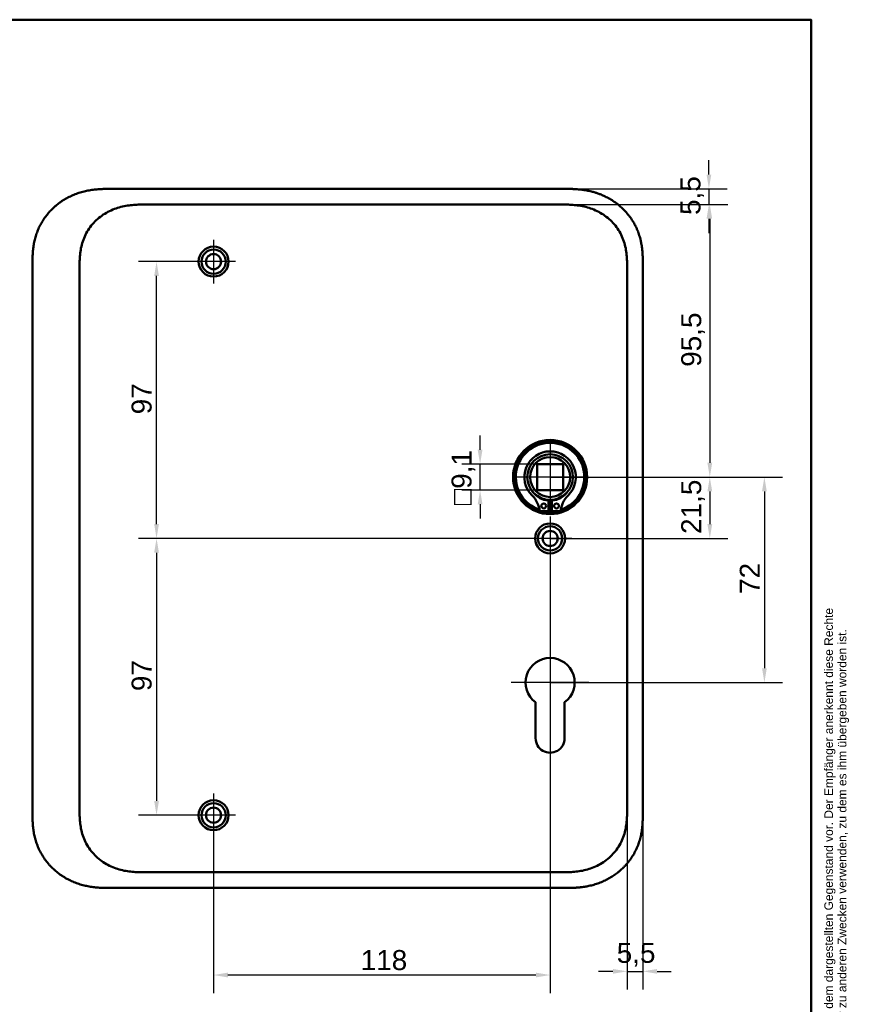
# Model space of a CAD drawing. Header units: millimetres. Extents: x 20 to 833, y 20 to 574.
# Tile 12 of 12: x 543 to 833, y 229 to 574. Entities that reach past the tile are written whole.
import ezdxf
from ezdxf.enums import TextEntityAlignment as Align

# ---------------------------------------------------------------- set-up
doc = ezdxf.new("R2010")
doc.units = ezdxf.units.MM
doc.header["$LTSCALE"] = 2
for name, color, linetype, lineweight in [('Bemaßungen(DIN)', 7, 'Continuous', 25), ('Mittelpunktmarkierung(DIN)', 7, 'Continuous', 25), ('Sichtbare Kanten(DIN)', 7, 'Continuous', 50), ('Skizziergeometrie(DIN)', 7, 'Continuous', 50), ('Symbole(DIN)', 7, 'Continuous', 25)]:
    doc.layers.add(name, color=color, linetype=linetype, lineweight=lineweight)
doc.styles.add('Aktuell-DIN', font='arial.ttf')
doc.styles.add('STANDARD-DIN~0', font='arial.ttf')
doc.styles.add('Textstil10', font='arial.ttf')
doc.styles.add('Textstil41', font='arial.ttf', dxfattribs={"width": 0.8})
doc.styles.add('Textstil83', font='arial.ttf', dxfattribs={"width": 0.8})
doc.dimstyles.new('CAD-LAN', dxfattribs={"dimscale": 2, "dimtxt": 3.5, "dimasz": 2.5, "dimexe": 3.175, "dimexo": 0, "dimgap": 0.8, "dimtad": 1, "dimrnd": 1e-08, "dimtxsty": 'STANDARD-DIN~0', "dimcen": 0.09, "dimdle": 10, "dimclrd": 250, "dimclre": 250, "dimclrt": 250, "dimadec": 0, "dimazin": 2, "dimtfac": 1, "dimtmove": 0, "dimatfit": 3, "dimfxl": 1, "dimtolj": 1, "dimtzin": 0, "dimlwd": 25, "dimlwe": 25, "dimarcsym": 0})

# ---------------------------------------------------------------- blocks, each defined once
blk = doc.blocks.new('Ränder Standardrahmen')
at = {"layer": 'Skizziergeometrie(DIN)', "flags": 128}
blk.add_lwpolyline([(10, 10), (10, 287), (410, 287), (410, 10), (10, 10)], dxfattribs=at)
blk = doc.blocks.new('Schriftfelder Heusser')
at = {"layer": 'Symbole(DIN)', "color": 7, "insert": (293.33, 191.7), "char_height": 1.5, "width": 182.3003, "attachment_point": 1, "rotation": 90, "line_spacing_factor": 0.944221, "style": 'Aktuell-DIN'}
blk.add_mtext('\\fArial|b0|i0;\\H1.5000;Die Schlossfabrik Heusser AG ist Eigentümerin dieses Dokumentes und behält sich alle Rechte an diesem und dem dargestellten Gegenstand vor. Der Empfänger anerkennt diese Rechte\\Pund wird das Dokument nicht ohne schriftliche Ermächtigung der Eigentümerin Dritten zugänglich machen oder zu anderen Zwecken verwenden, zu dem es ihm übergeben worden ist.\\P ', dxfattribs=at)
at = {"layer": 'Symbole(DIN)', "color": 179, "true_color": 0x262659, "style": 'Textstil10'}
blk.add_attdef('ERSTELLUNGSDATUM_001', (217.23, 218.29), '', height=2, dxfattribs=at)
at = {"layer": 'Symbole(DIN)', "color": 179, "true_color": 0x262659}
for tag, height, style, p in [('AUTOR', 2.49, 'Aktuell-DIN', (240.03, 219.26)), ('KONTROLLDATUM', 2, 'Textstil10', (217.42, 215.04)), ('KONTROLLIERT_VON', 2, 'Textstil10', (239.98, 215.05))]:
    blk.add_attdef(tag, text='', height=height, dxfattribs=dict(at, style=style)).set_placement(p, align=Align.MIDDLE_LEFT)
at = {"layer": 'Symbole(DIN)', "color": 7, "style": 'Textstil83', "width": 0.8}
blk.add_attdef('Anfänglicher_Ansichtsmaßstab_001', (281.57, 213.34), '', height=2.3, dxfattribs=at)
at = {"layer": 'Symbole(DIN)', "color": 179, "true_color": 0x262659, "style": 'Textstil10'}
blk.add_attdef('PROJEKT', text='', height=2, dxfattribs=at).set_placement((217.77, 209.72), align=Align.BOTTOM_LEFT)
at = {"layer": 'Symbole(DIN)', "color": 7, "style": 'Textstil41', "width": 0.8}
blk.add_attdef('STATUS', text='', height=5, dxfattribs=at).set_placement((284.53, 195.86), align=Align.MIDDLE_CENTER)
blk = doc.blocks.new('*D13')
at = {"layer": 'Bemaßungen(DIN)', "color": 250, "linetype": 'Continuous', "lineweight": 25, "true_color": 0x3f3f3f, "transparency": 16777216}
for p, q in [((610.49, 489.22), (584.14, 489.22)), ((590.49, 397.22), (590.49, 484.22)), ((728.49, 392.22), (584.14, 392.22))]:
    blk.add_line(p, q, dxfattribs=at)
at = {"layer": 'Bemaßungen(DIN)', "color": 250, "linetype": 'Continuous', "true_color": 0x3f3f3f, "transparency": 16777216}
for points in [[(589.66, 484.22), (591.33, 484.22), (590.49, 489.22)], [(589.66, 397.22), (591.33, 397.22), (590.49, 392.22)]]:
    blk.add_solid(points, dxfattribs=at)
at = {"layer": 'Defpoints', "color": 0, "linetype": 'Continuous', "transparency": 16777216}
for p in [(590.49, 489.22), (610.49, 489.22), (728.49, 392.22)]:
    blk.add_point(p, dxfattribs=at)
at = {"layer": 'Bemaßungen(DIN)', "color": 250, "linetype": 'Continuous', "lineweight": 25, "true_color": 0x3f3f3f, "transparency": 16777216, "insert": (581.75, 435.71), "char_height": 7, "attachment_point": 1, "rotation": 90, "style": 'STANDARD-DIN~0'}
blk.add_mtext('\\A1;97', dxfattribs=at)
blk = doc.blocks.new('*D14')
at = {"layer": 'Bemaßungen(DIN)', "color": 250, "linetype": 'Continuous', "lineweight": 25, "true_color": 0x3f3f3f, "transparency": 16777216}
for p, q in [((728.49, 392.22), (584.14, 392.22)), ((590.49, 387.22), (590.49, 300.22)), ((610.49, 295.22), (584.14, 295.22))]:
    blk.add_line(p, q, dxfattribs=at)
at = {"layer": 'Bemaßungen(DIN)', "color": 250, "linetype": 'Continuous', "true_color": 0x3f3f3f, "transparency": 16777216}
for points in [[(589.66, 387.22), (591.33, 387.22), (590.49, 392.22)], [(589.66, 300.22), (591.33, 300.22), (590.49, 295.22)]]:
    blk.add_solid(points, dxfattribs=at)
at = {"layer": 'Defpoints', "color": 0, "linetype": 'Continuous', "transparency": 16777216}
for p in [(728.49, 392.22), (590.49, 295.22), (610.49, 295.22)]:
    blk.add_point(p, dxfattribs=at)
at = {"layer": 'Bemaßungen(DIN)', "color": 250, "linetype": 'Continuous', "lineweight": 25, "true_color": 0x3f3f3f, "transparency": 16777216, "insert": (581.75, 338.71), "char_height": 7, "attachment_point": 1, "rotation": 90, "style": 'STANDARD-DIN~0'}
blk.add_mtext('\\A1;97', dxfattribs=at)
blk = doc.blocks.new('*D15')
at = {"layer": 'Bemaßungen(DIN)', "color": 250, "linetype": 'Continuous', "lineweight": 25, "true_color": 0x3f3f3f, "transparency": 16777216}
for p, q in [((728.49, 384.57), (728.49, 232.87)), ((610.49, 287.57), (610.49, 232.87)), ((723.49, 239.22), (615.49, 239.22))]:
    blk.add_line(p, q, dxfattribs=at)
at = {"layer": 'Bemaßungen(DIN)', "color": 250, "linetype": 'Continuous', "true_color": 0x3f3f3f, "transparency": 16777216}
for points in [[(615.49, 240.06), (615.49, 238.39), (610.49, 239.22)], [(723.49, 240.06), (723.49, 238.39), (728.49, 239.22)]]:
    blk.add_solid(points, dxfattribs=at)
at = {"layer": 'Defpoints', "color": 0, "linetype": 'Continuous', "transparency": 16777216}
for p in [(728.49, 384.57), (610.49, 287.57), (610.49, 239.22)]:
    blk.add_point(p, dxfattribs=at)
at = {"layer": 'Bemaßungen(DIN)', "color": 250, "linetype": 'Continuous', "lineweight": 25, "true_color": 0x3f3f3f, "transparency": 16777216, "insert": (662.08, 247.97), "char_height": 7, "attachment_point": 1, "style": 'STANDARD-DIN~0'}
blk.add_mtext('\\A1;118', dxfattribs=at)
blk = doc.blocks.new('*D16')
at = {"layer": 'Bemaßungen(DIN)', "color": 250, "linetype": 'Continuous', "lineweight": 25, "true_color": 0x3f3f3f, "transparency": 16777216}
for p, q in [((755.5, 300.01), (755.5, 234.16)), ((760.99, 296.51), (760.99, 234.16)), ((750.5, 240.51), (745.5, 240.51)), ((755.5, 240.51), (760.99, 240.51)), ((765.99, 240.51), (770.99, 240.51))]:
    blk.add_line(p, q, dxfattribs=at)
at = {"layer": 'Bemaßungen(DIN)', "color": 250, "linetype": 'Continuous', "true_color": 0x3f3f3f, "transparency": 16777216}
for points in [[(750.5, 241.34), (750.5, 239.67), (755.5, 240.51)], [(765.99, 241.34), (765.99, 239.67), (760.99, 240.51)]]:
    blk.add_solid(points, dxfattribs=at)
at = {"layer": 'Defpoints', "color": 0, "linetype": 'Continuous', "transparency": 16777216}
for p in [(755.5, 300.01), (760.99, 296.51), (760.99, 240.51)]:
    blk.add_point(p, dxfattribs=at)
at = {"layer": 'Bemaßungen(DIN)', "color": 250, "linetype": 'Continuous', "lineweight": 25, "true_color": 0x3f3f3f, "transparency": 16777216, "insert": (751.85, 250.49), "char_height": 7, "attachment_point": 1, "style": 'STANDARD-DIN~0'}
blk.add_mtext('\\A1;5,5', dxfattribs=at)
blk = doc.blocks.new('*D17')
at = {"layer": 'Bemaßungen(DIN)', "color": 250, "linetype": 'Continuous', "lineweight": 25, "true_color": 0x3f3f3f, "transparency": 16777216}
for p, q in [((784.17, 519.72), (784.17, 524.72)), ((732.96, 514.72), (790.52, 514.72)), ((784.17, 514.72), (784.17, 509.22)), ((731.96, 509.22), (790.52, 509.22)), ((784.17, 504.22), (784.17, 499.22))]:
    blk.add_line(p, q, dxfattribs=at)
at = {"layer": 'Bemaßungen(DIN)', "color": 250, "linetype": 'Continuous', "true_color": 0x3f3f3f, "transparency": 16777216}
for points in [[(783.34, 519.72), (785.01, 519.72), (784.17, 514.72)], [(783.34, 504.22), (785.01, 504.22), (784.17, 509.22)]]:
    blk.add_solid(points, dxfattribs=at)
at = {"layer": 'Defpoints', "color": 0, "linetype": 'Continuous', "transparency": 16777216}
for p in [(732.96, 514.72), (731.96, 509.22), (784.17, 509.22)]:
    blk.add_point(p, dxfattribs=at)
at = {"layer": 'Bemaßungen(DIN)', "color": 250, "linetype": 'Continuous', "lineweight": 25, "true_color": 0x3f3f3f, "transparency": 16777216, "insert": (774.19, 505.57), "char_height": 7, "attachment_point": 1, "rotation": 90, "style": 'STANDARD-DIN~0'}
blk.add_mtext('\\A1;5,5', dxfattribs=at)
blk = doc.blocks.new('*D18')
at = {"layer": 'Bemaßungen(DIN)', "color": 250, "linetype": 'Continuous', "lineweight": 25, "true_color": 0x3f3f3f, "transparency": 16777216}
for p, q in [((731.96, 509.22), (790.84, 509.22)), ((784.49, 504.22), (784.49, 418.72)), ((728.49, 413.72), (790.84, 413.72))]:
    blk.add_line(p, q, dxfattribs=at)
at = {"layer": 'Bemaßungen(DIN)', "color": 250, "linetype": 'Continuous', "true_color": 0x3f3f3f, "transparency": 16777216}
for points in [[(783.66, 504.22), (785.33, 504.22), (784.49, 509.22)], [(783.66, 418.72), (785.33, 418.72), (784.49, 413.72)]]:
    blk.add_solid(points, dxfattribs=at)
at = {"layer": 'Defpoints', "color": 0, "linetype": 'Continuous', "transparency": 16777216}
for p in [(731.96, 509.22), (728.49, 413.72), (784.49, 413.72)]:
    blk.add_point(p, dxfattribs=at)
at = {"layer": 'Bemaßungen(DIN)', "color": 250, "linetype": 'Continuous', "lineweight": 25, "true_color": 0x3f3f3f, "transparency": 16777216, "insert": (774.48, 452.35), "char_height": 7, "attachment_point": 1, "rotation": 90, "style": 'STANDARD-DIN~0'}
blk.add_mtext('\\A1;95,5', dxfattribs=at)
blk = doc.blocks.new('*D19')
at = {"layer": 'Bemaßungen(DIN)', "color": 250, "linetype": 'Continuous', "lineweight": 25, "true_color": 0x3f3f3f, "transparency": 16777216}
for p, q in [((728.49, 413.72), (790.84, 413.72)), ((784.49, 408.72), (784.49, 397.22)), ((728.49, 392.22), (790.84, 392.22))]:
    blk.add_line(p, q, dxfattribs=at)
at = {"layer": 'Bemaßungen(DIN)', "color": 250, "linetype": 'Continuous', "true_color": 0x3f3f3f, "transparency": 16777216}
for points in [[(783.66, 408.72), (785.33, 408.72), (784.49, 413.72)], [(783.66, 397.22), (785.33, 397.22), (784.49, 392.22)]]:
    blk.add_solid(points, dxfattribs=at)
at = {"layer": 'Defpoints', "color": 0, "linetype": 'Continuous', "transparency": 16777216}
for p in [(728.49, 413.72), (728.49, 392.22), (784.49, 392.22)]:
    blk.add_point(p, dxfattribs=at)
at = {"layer": 'Bemaßungen(DIN)', "color": 250, "linetype": 'Continuous', "lineweight": 25, "true_color": 0x3f3f3f, "transparency": 16777216, "insert": (774.48, 393.79), "char_height": 7, "attachment_point": 1, "rotation": 90, "style": 'STANDARD-DIN~0'}
blk.add_mtext('\\A1;21,5', dxfattribs=at)
blk = doc.blocks.new('*D20')
at = {"layer": 'Bemaßungen(DIN)', "color": 250, "linetype": 'Continuous', "lineweight": 25, "true_color": 0x3f3f3f, "transparency": 16777216}
for p, q in [((728.49, 413.72), (809.98, 413.72)), ((803.63, 408.72), (803.63, 346.72)), ((728.49, 341.72), (809.98, 341.72))]:
    blk.add_line(p, q, dxfattribs=at)
at = {"layer": 'Bemaßungen(DIN)', "color": 250, "linetype": 'Continuous', "true_color": 0x3f3f3f, "transparency": 16777216}
for points in [[(802.8, 408.72), (804.47, 408.72), (803.63, 413.72)], [(802.8, 346.72), (804.47, 346.72), (803.63, 341.72)]]:
    blk.add_solid(points, dxfattribs=at)
at = {"layer": 'Defpoints', "color": 0, "linetype": 'Continuous', "transparency": 16777216}
for p in [(728.49, 413.72), (728.49, 341.72), (803.63, 341.72)]:
    blk.add_point(p, dxfattribs=at)
at = {"layer": 'Bemaßungen(DIN)', "color": 250, "linetype": 'Continuous', "lineweight": 25, "true_color": 0x3f3f3f, "transparency": 16777216, "insert": (795, 372.77), "char_height": 7, "attachment_point": 1, "rotation": 90, "style": 'STANDARD-DIN~0'}
blk.add_mtext('\\A1;72', dxfattribs=at)
blk = doc.blocks.new('*D24')
at = {"layer": 'Bemaßungen(DIN)', "color": 250, "linetype": 'Continuous', "lineweight": 25, "true_color": 0x3f3f3f, "transparency": 16777216}
for p, q in [((703.94, 423.27), (703.94, 428.27)), ((723.94, 418.27), (697.59, 418.27)), ((703.94, 409.17), (703.94, 418.27)), ((723.94, 409.17), (697.59, 409.17)), ((703.94, 404.17), (703.94, 399.17))]:
    blk.add_line(p, q, dxfattribs=at)
at = {"layer": 'Bemaßungen(DIN)', "color": 250, "linetype": 'Continuous', "true_color": 0x3f3f3f, "transparency": 16777216}
for points in [[(703.11, 423.27), (704.78, 423.27), (703.94, 418.27)], [(703.11, 404.17), (704.78, 404.17), (703.94, 409.17)]]:
    blk.add_solid(points, dxfattribs=at)
at = {"layer": 'Defpoints', "color": 0, "linetype": 'Continuous', "transparency": 16777216}
for p in [(703.94, 418.27), (723.94, 418.27), (723.94, 409.17)]:
    blk.add_point(p, dxfattribs=at)
at = {"layer": 'Bemaßungen(DIN)', "color": 250, "linetype": 'Continuous', "lineweight": 25, "true_color": 0x3f3f3f, "transparency": 16777216, "insert": (693.93, 403.95), "char_height": 7, "attachment_point": 1, "rotation": 90, "style": 'STANDARD-DIN~0'}
blk.add_mtext('\\A1;\\fAIGDT|b0|i0;\\H7.0000;o\\fArial|b0|i0;\\H7.0000;9,1', dxfattribs=at)

msp = doc.modelspace()

# ---------------------------------------------------------------- linework, layer by layer
at = {"layer": 'Mittelpunktmarkierung(DIN)', "linetype": 'Continuous'}
for p, q in [((610.495, 496.872), (610.495, 481.572)), ((618.145, 489.222), (602.845, 489.222)), ((728.495, 425.722), (728.495, 401.722)), ((740.495, 413.722), (716.495, 413.722)), ((728.495, 399.872), (728.495, 384.572)), ((736.145, 392.222), (720.845, 392.222)), ((728.495, 355.322), (728.495, 331.722)), ((742.095, 341.722), (714.895, 341.722)), ((610.495, 302.872), (610.495, 287.572)), ((618.145, 295.222), (602.845, 295.222))]:
    msp.add_line(p, q, dxfattribs=at)
at = {"layer": 'Sichtbare Kanten(DIN)'}
for p, q in [((732.956, 514.722), (574.034, 514.722)), ((587.033, 509.222), (587.033, 509.222)), ((731.957, 509.222), (587.033, 509.222)), ((546.995, 487.938), (546.995, 296.465)), ((760.995, 296.506), (760.995, 487.938)), ((723.945, 409.172), (723.945, 418.272)), ((723.945, 418.272), (733.045, 418.272)), ((733.045, 418.272), (733.045, 409.172)), ((733.045, 409.172), (723.945, 409.172)), ((727.878, 405.464), (727.878, 401.764)), ((729.112, 401.764), (729.112, 405.464)), ((727.878, 401.764), (724.854, 401.764)), ((732.135, 401.764), (729.112, 401.764)), ((723.395, 322.222), (723.395, 334.797)), ((733.595, 334.798), (733.595, 322.222)), ((731.956, 275.222), (587.033, 275.222)), ((587.033, 275.222), (587.033, 275.222)), ((731.956, 275.222), (731.957, 275.222)), ((574.034, 269.722), (732.956, 269.722))]:
    msp.add_line(p, q, dxfattribs=at)
for centre, radius in [((610.495, 489.222), 5.25), ((610.495, 489.222), 4.25), ((610.495, 489.222), 2.65), ((728.495, 413.722), 13), ((728.495, 413.722), 12.5), ((728.495, 413.722), 8), ((728.495, 413.722), 7), ((726.263, 403.614), 0.85), ((730.727, 403.614), 0.85), ((728.495, 392.222), 5.25), ((728.495, 392.222), 4.25), ((728.495, 392.222), 2.65), ((610.495, 295.222), 5.25), ((610.495, 295.222), 4.25), ((610.495, 295.222), 2.65)]:
    msp.add_circle(centre, radius, dxfattribs=at)
for centre, radius, start, end in [((728.495, 413.722), 12, 288.17213, 251.82787), ((728.495, 413.722), 9.017, 314.1409, 225.8591), ((716.172, 401.024), 8.678, 4.96705, 45.8591), ((728.495, 412.989), 7.55, 215.6871, 265.31499), ((728.495, 412.989), 7.55, 274.68501, 324.3129), ((740.818, 401.024), 8.678, 134.1409, 175.03295), ((728.495, 413.722), 8.2, 243.63056, 296.36944), ((728.495, 413.722), 9, 266.0711, 273.9289), ((728.495, 413.722), 12, 265.21102, 274.78898), ((728.495, 341.722), 8.6, 306.37184, 233.63272), ((728.495, 322.222), 5.1, 179.99749, 0)]:
    msp.add_arc(centre, radius, start, end, dxfattribs=at)
for points, knots in [([(574.034, 514.722), (573.448, 514.72), (572.27, 514.706), (570.78, 514.643), (569.282, 514.528), (568.079, 514.389), (566.575, 514.148), (565.375, 513.895), (563.885, 513.501), (562.705, 513.119), (561.255, 512.559), (560.117, 512.043), (558.732, 511.314), (557.657, 510.666), (556.365, 509.776), (555.375, 509.004), (554.201, 507.967), (553.316, 507.084), (552.284, 505.92), (551.52, 504.943), (550.649, 503.673), (550.019, 502.622), (549.321, 501.272), (548.834, 500.166), (548.313, 498.761), (547.967, 497.623), (547.619, 496.189), (547.405, 495.037), (547.209, 493.598), (547.106, 492.449), (547.029, 491.023), (546.995, 489.608), (546.995, 488.492), (546.995, 487.938)], [-0.99998994, -0.99998994, -0.99998994, -0.99998994, -0.9592928, -0.91859565, -0.89824708, -0.85754993, -0.83720136, -0.79650421, -0.77615564, -0.73545849, -0.71510992, -0.67441277, -0.6540642, -0.61336705, -0.59301848, -0.55232133, -0.53197276, -0.49127561, -0.47092704, -0.43022989, -0.40988132, -0.36918417, -0.3488356, -0.30813845, -0.28778988, -0.24709273, -0.22674416, -0.18604701, -0.16569844, -0.12500129, -0.10465272, -0.06395557, -0.02325842, -0.02325842, -0.02325842, -0.02325842]), ([(760.995, 487.938), (760.995, 488.236), (760.995, 488.835), (760.989, 489.588), (760.976, 490.345), (760.959, 490.953), (760.925, 491.716), (760.887, 492.328), (760.812, 493.247), (760.71, 494.166), (760.522, 495.392), (760.34, 496.305), (760.122, 497.212), (759.959, 497.813), (759.733, 498.559), (759.533, 499.15), (759.259, 499.881), (759.023, 500.458), (758.64, 501.313), (758.222, 502.152), (757.529, 503.375), (756.844, 504.42), (755.91, 505.669), (755.102, 506.62), (754.021, 507.744), (753.103, 508.588), (751.896, 509.572), (750.885, 510.3), (749.57, 511.133), (748.481, 511.736), (747.219, 512.342), (746.36, 512.705), (745.489, 513.035), (744.903, 513.239), (744.015, 513.52), (743.118, 513.767), (741.912, 514.045), (741.001, 514.215), (740.086, 514.356), (739.475, 514.436), (738.712, 514.52), (738.101, 514.574), (737.338, 514.628), (736.729, 514.661), (735.816, 514.696), (734.605, 514.721), (733.554, 514.722), (732.956, 514.722)], [-0.99999789, -0.99999789, -0.99999789, -0.99999789, -0.9791648, -0.9583317, -0.94791516, -0.92708206, -0.91666552, -0.89583243, -0.88541588, -0.85416624, -0.83333315, -0.80208351, -0.79166696, -0.77083387, -0.76041733, -0.73958423, -0.72916769, -0.70833459, -0.69791805, -0.66666841, -0.64583532, -0.60416913, -0.58333604, -0.54166985, -0.52083676, -0.47917058, -0.45833749, -0.4166713, -0.39583821, -0.35417202, -0.33333893, -0.30208929, -0.29167275, -0.27083965, -0.26042311, -0.22917347, -0.20834038, -0.17709074, -0.16667419, -0.1458411, -0.13542455, -0.11459146, -0.10417491, -0.08334182, -0.07292528, -0.04167564, -0.00000945, -0.00000945, -0.00000945, -0.00000945]), ([(563.495, 486.938), (563.495, 487.566), (563.495, 488.214), (563.507, 488.863), (563.521, 489.585), (563.55, 490.309), (563.606, 491.024), (563.666, 491.803), (563.757, 492.571), (563.887, 493.333), (564.023, 494.125), (564.202, 494.911), (564.437, 495.702), (564.672, 496.495), (564.963, 497.283), (565.308, 498.048), (565.655, 498.817), (566.057, 499.565), (566.513, 500.283), (566.968, 500.998), (567.475, 501.683), (568.031, 502.332), (568.581, 502.974), (569.183, 503.582), (569.819, 504.142), (570.456, 504.703), (571.126, 505.214), (571.827, 505.679), (572.522, 506.141), (573.247, 506.556), (574.001, 506.925), (574.737, 507.285), (575.499, 507.602), (576.282, 507.873), (577.038, 508.134), (577.812, 508.353), (578.596, 508.531), (579.344, 508.701), (580.101, 508.833), (580.865, 508.933), (581.588, 509.029), (582.318, 509.095), (583.049, 509.139), (583.74, 509.18), (584.432, 509.201), (585.118, 509.212), (585.765, 509.222), (586.406, 509.222), (587.033, 509.222)], [0, 0, 0, 0, 0.20048, 0.20048, 0.20048, 0.4237428, 0.4237428, 0.4237428, 0.6666848, 0.6666848, 0.6666848, 0.9193992, 0.9193992, 0.9193992, 1.173002, 1.173002, 1.173002, 1.4278722, 1.4278722, 1.4278722, 1.6819311, 1.6819311, 1.6819311, 1.933378, 1.933378, 1.933378, 2.1848149, 2.1848149, 2.1848149, 2.4343919, 2.4343919, 2.4343919, 2.6782792, 2.6782792, 2.6782792, 2.9134601, 2.9134601, 2.9134601, 3.1379646, 3.1379646, 3.1379646, 3.3508174, 3.3508174, 3.3508174, 3.5518222, 3.5518222, 3.5518222, 3.7413044, 3.7413044, 3.7413044, 3.7413044]), ([(731.957, 509.222), (732.584, 509.222), (733.225, 509.222), (733.872, 509.212), (734.558, 509.201), (735.25, 509.18), (735.941, 509.139), (736.672, 509.095), (737.402, 509.029), (738.126, 508.933), (738.889, 508.833), (739.646, 508.701), (740.394, 508.531), (741.178, 508.353), (741.952, 508.134), (742.708, 507.873), (743.491, 507.602), (744.253, 507.285), (744.99, 506.925), (745.743, 506.556), (746.468, 506.141), (747.163, 505.679), (747.864, 505.214), (748.534, 504.703), (749.171, 504.142), (749.807, 503.582), (750.409, 502.974), (750.959, 502.332), (751.515, 501.683), (752.022, 500.998), (752.477, 500.283), (752.933, 499.565), (753.335, 498.817), (753.682, 498.048), (754.027, 497.283), (754.318, 496.495), (754.553, 495.702), (754.788, 494.911), (754.967, 494.125), (755.103, 493.333), (755.233, 492.571), (755.324, 491.802), (755.384, 491.024), (755.44, 490.309), (755.469, 489.585), (755.482, 488.863), (755.495, 488.214), (755.495, 487.566), (755.495, 486.938)], [0, 0, 0, 0, 0.1894834, 0.1894834, 0.1894834, 0.3904881, 0.3904881, 0.3904881, 0.6033414, 0.6033414, 0.6033414, 0.8278466, 0.8278466, 0.8278466, 1.0630283, 1.0630283, 1.0630283, 1.3069161, 1.3069161, 1.3069161, 1.5564929, 1.5564929, 1.5564929, 1.8079285, 1.8079285, 1.8079285, 2.0593731, 2.0593731, 2.0593731, 2.3134297, 2.3134297, 2.3134297, 2.5682979, 2.5682979, 2.5682979, 2.8218991, 2.8218991, 2.8218991, 3.0746122, 3.0746122, 3.0746122, 3.3175525, 3.3175525, 3.3175525, 3.5408138, 3.5408138, 3.5408138, 3.7412926, 3.7412926, 3.7412926, 3.7412926]), ([(587.033, 275.222), (586.406, 275.222), (585.765, 275.222), (585.118, 275.232), (584.432, 275.242), (583.74, 275.264), (583.049, 275.305), (582.318, 275.349), (581.588, 275.415), (580.864, 275.51), (580.101, 275.611), (579.344, 275.743), (578.596, 275.913), (577.812, 276.091), (577.038, 276.31), (576.282, 276.571), (575.499, 276.842), (574.736, 277.159), (574, 277.519), (573.247, 277.888), (572.522, 278.303), (571.826, 278.765), (571.126, 279.23), (570.456, 279.741), (569.819, 280.302), (569.183, 280.862), (568.581, 281.47), (568.031, 282.112), (567.475, 282.761), (566.967, 283.446), (566.513, 284.161), (566.057, 284.879), (565.655, 285.627), (565.308, 286.396), (564.963, 287.161), (564.672, 287.949), (564.437, 288.742), (564.202, 289.533), (564.023, 290.319), (563.887, 291.111), (563.757, 291.873), (563.666, 292.641), (563.606, 293.42), (563.55, 294.135), (563.521, 294.859), (563.507, 295.581), (563.495, 296.23), (563.495, 296.878), (563.495, 297.506)], [0, 0, 0, 0, 0.1894861, 0.1894861, 0.1894861, 0.3904941, 0.3904941, 0.3904941, 0.6033491, 0.6033491, 0.6033491, 0.8278544, 0.8278544, 0.8278544, 1.0630348, 1.0630348, 1.0630348, 1.3069205, 1.3069205, 1.3069205, 1.5564953, 1.5564953, 1.5564953, 1.8079303, 1.8079303, 1.8079303, 2.0593759, 2.0593759, 2.0593759, 2.3134335, 2.3134335, 2.3134335, 2.5683022, 2.5683022, 2.5683022, 2.8219033, 2.8219033, 2.8219033, 3.0746163, 3.0746163, 3.0746163, 3.3175565, 3.3175565, 3.3175565, 3.5408165, 3.5408165, 3.5408165, 3.7412931, 3.7412931, 3.7412931, 3.7412931]), ([(755.495, 297.506), (755.495, 296.878), (755.495, 296.23), (755.482, 295.581), (755.469, 294.859), (755.44, 294.135), (755.384, 293.42), (755.324, 292.641), (755.233, 291.873), (755.103, 291.111), (754.967, 290.319), (754.788, 289.533), (754.553, 288.742), (754.318, 287.949), (754.027, 287.161), (753.682, 286.396), (753.335, 285.627), (752.933, 284.878), (752.477, 284.161), (752.022, 283.446), (751.515, 282.761), (750.959, 282.112), (750.409, 281.47), (749.807, 280.862), (749.171, 280.302), (748.534, 279.741), (747.864, 279.229), (747.163, 278.765), (746.468, 278.303), (745.743, 277.888), (744.989, 277.519), (744.253, 277.159), (743.491, 276.842), (742.708, 276.571), (741.952, 276.31), (741.178, 276.091), (740.394, 275.913), (739.646, 275.743), (738.889, 275.611), (738.125, 275.51), (737.402, 275.415), (736.672, 275.349), (735.941, 275.305), (735.25, 275.264), (734.558, 275.242), (733.872, 275.232), (733.225, 275.222), (732.584, 275.222), (731.957, 275.222)], [0, 0, 0, 0, 0.2004784, 0.2004784, 0.2004784, 0.4237411, 0.4237411, 0.4237411, 0.6666843, 0.6666843, 0.6666843, 0.9194, 0.9194, 0.9194, 1.1730033, 1.1730033, 1.1730033, 1.4278738, 1.4278738, 1.4278738, 1.6819326, 1.6819326, 1.6819326, 1.9333793, 1.9333793, 1.9333793, 2.1848165, 2.1848165, 2.1848165, 2.4343943, 2.4343943, 2.4343943, 2.6782826, 2.6782826, 2.6782826, 2.9134642, 2.9134642, 2.9134642, 3.1379689, 3.1379689, 3.1379689, 3.3508216, 3.3508216, 3.3508216, 3.5518256, 3.5518256, 3.5518256, 3.7413067, 3.7413067, 3.7413067, 3.7413067]), ([(546.995, 296.424), (546.995, 295.897), (546.996, 294.807), (547.029, 293.421), (547.106, 291.995), (547.209, 290.846), (547.405, 289.407), (547.619, 288.255), (547.967, 286.821), (548.313, 285.683), (548.834, 284.278), (549.321, 283.172), (550.019, 281.822), (550.649, 280.77), (551.52, 279.501), (552.284, 278.524), (553.316, 277.36), (554.201, 276.476), (555.375, 275.44), (556.365, 274.668), (557.657, 273.778), (558.732, 273.13), (560.117, 272.401), (561.255, 271.885), (562.705, 271.325), (563.885, 270.943), (565.375, 270.548), (566.575, 270.296), (568.079, 270.054), (569.282, 269.916), (570.78, 269.801), (572.27, 269.738), (573.448, 269.724), (574.034, 269.722)], [-0.97472618, -0.97472618, -0.97472618, -0.97472618, -0.93604739, -0.89534998, -0.87500127, -0.83430386, -0.81395515, -0.77325774, -0.75290903, -0.71221162, -0.69186291, -0.6511655, -0.6308168, -0.59011938, -0.56977068, -0.52907326, -0.50872456, -0.46802714, -0.44767844, -0.40698102, -0.38663232, -0.3459349, -0.3255862, -0.28488878, -0.26454008, -0.22384266, -0.20349396, -0.16279654, -0.14244784, -0.10175042, -0.08140172, -0.0407043, -0.00000689, -0.00000689, -0.00000689, -0.00000689]), ([(732.956, 269.722), (733.554, 269.721), (734.605, 269.723), (735.816, 269.748), (736.729, 269.783), (737.338, 269.816), (738.101, 269.87), (738.712, 269.924), (739.475, 270.008), (740.086, 270.088), (741.001, 270.228), (741.912, 270.399), (743.269, 270.712), (744.462, 271.052), (745.929, 271.562), (747.079, 272.035), (748.481, 272.708), (749.57, 273.311), (750.885, 274.144), (751.896, 274.872), (753.104, 275.856), (754.021, 276.7), (755.102, 277.824), (755.91, 278.775), (756.844, 280.024), (757.529, 281.07), (758.299, 282.428), (758.845, 283.552), (759.437, 284.996), (759.837, 286.18), (760.244, 287.683), (760.499, 288.899), (760.71, 290.278), (760.812, 291.197), (760.887, 292.116), (760.925, 292.728), (760.959, 293.491), (760.976, 294.099), (760.989, 294.856), (760.995, 295.609), (760.995, 296.208), (760.995, 296.506)], [-0.99999787, -0.99999787, -0.99999787, -0.99999787, -0.95833168, -0.92708204, -0.9166655, -0.89583241, -0.88541586, -0.86458277, -0.85416622, -0.83333313, -0.82291658, -0.79166695, -0.77083385, -0.72916767, -0.70833458, -0.66666839, -0.6458353, -0.60416912, -0.58333603, -0.54166984, -0.52083675, -0.47917057, -0.45833747, -0.41667129, -0.3958382, -0.35417201, -0.33333892, -0.29167274, -0.27083965, -0.22917346, -0.20834037, -0.16667419, -0.14584109, -0.11459146, -0.10417491, -0.08334182, -0.07292527, -0.05209218, -0.04167563, -0.02084254, -0.00000945, -0.00000945, -0.00000945, -0.00000945])]:
    msp.add_open_spline(points, degree=3, knots=knots, dxfattribs=at)
for points, degree in [([(563.495, 297.506), (563.495, 360.65), (563.495, 423.794), (563.495, 486.938)], 3), ([(755.495, 486.938), (755.495, 392.222), (755.495, 297.506)], 2)]:
    msp.add_open_spline(points, degree=degree, dxfattribs=at)

# ---------------------------------------------------------------- block references
at = {"xscale": 2, "yscale": 2, "zscale": 2}
for name, p in [('Ränder Standardrahmen', (0, 0)), ('Schriftfelder Heusser', (238, -362.833))]:
    msp.add_blockref(name, p, dxfattribs=at)

# ---------------------------------------------------------------- dimensions: what is measured, and where the dimension line sits
at = {"layer": 'Bemaßungen(DIN)', "color": 250, "linetype": 'Continuous', "lineweight": 25, "true_color": 0x3f3f3f}
for base, p1, p2, angle, override, picture, middle in [((784.172, 509.222), (732.956, 514.722), (731.957, 509.222), 90, {"dimgap": 0.8, "dimdec": 2, "dimtol": 0, "dimlim": 0, "dimtp": 0, "dimtm": 0, "dimtdec": 2, "dimtofl": 1, "dimatfit": 1}, '*D17', (784.172, 511.972)), ((784.495, 413.722), (731.957, 509.222), (728.495, 413.722), 90, {"dimgap": 0.8, "dimdec": 2, "dimtol": 0, "dimlim": 0, "dimtp": 0, "dimtm": 0, "dimtdec": 2, "dimtofl": 0, "dimatfit": 1}, '*D18', (784.495, 461.472)), ((590.495, 489.222), (728.495, 392.222), (610.495, 489.222), 90, {"dimgap": 0.8, "dimdec": 2, "dimtol": 0, "dimlim": 0, "dimtp": 0, "dimtm": 0, "dimtdec": 2, "dimtofl": 0, "dimatfit": 1}, '*D13', (590.495, 440.722)), ((784.495, 392.222), (728.495, 413.722), (728.495, 392.222), 90, {"dimgap": 0.8, "dimdec": 2, "dimtol": 0, "dimlim": 0, "dimtp": 0, "dimtm": 0, "dimtdec": 2, "dimtofl": 0, "dimatfit": 1}, '*D19', (784.495, 402.972)), ((803.633, 341.722), (728.495, 413.722), (728.495, 341.722), 90, {"dimgap": 0.8, "dimdec": 2, "dimtol": 0, "dimlim": 0, "dimtp": 0, "dimtm": 0, "dimtdec": 2, "dimtofl": 0, "dimatfit": 1}, '*D20', (803.633, 377.722)), ((590.495, 295.222), (728.495, 392.222), (610.495, 295.222), 90, {"dimgap": 0.8, "dimdec": 2, "dimtol": 0, "dimlim": 0, "dimtp": 0, "dimtm": 0, "dimtdec": 2, "dimtofl": 0, "dimatfit": 1}, '*D14', (590.495, 343.722)), ((610.495, 239.222), (728.495, 384.572), (610.495, 287.572), 180, {"dimgap": 0.8, "dimdec": 2, "dimtol": 0, "dimlim": 0, "dimtp": 0, "dimtm": 0, "dimtdec": 2, "dimtofl": 0, "dimatfit": 1}, '*D15', (669.495, 239.222)), ((760.995, 240.506), (755.495, 300.01), (760.995, 296.506), 180, {"dimgap": 0.8, "dimdec": 2, "dimtol": 0, "dimlim": 0, "dimtp": 0, "dimtm": 0, "dimtdec": 2, "dimtofl": 1, "dimatfit": 1}, '*D16', (758.245, 240.506))]:
    dim = msp.add_linear_dim(base=base, p1=p1, p2=p2, angle=angle, dimstyle='CAD-LAN', override=override, dxfattribs=at)
    dim.commit()
    dim.dimension.update_dxf_attribs({"geometry": picture, "text_midpoint": middle, "dimtype": 160})
dim = msp.add_linear_dim(base=(703.945, 418.272), p1=(723.945, 409.172), p2=(723.945, 418.272), angle=90, text='\\fAIGDT|b0|i0;\\H7.0000;o\\fArial|b0|i0;\\H7.0000;<>', dimstyle='CAD-LAN', override={"dimgap": 0.8, "dimdec": 2, "dimtol": 0, "dimlim": 0, "dimtp": 0, "dimtm": 0, "dimtdec": 2, "dimtofl": 1, "dimatfit": 1}, dxfattribs=at)
dim.commit()
dim.dimension.update_dxf_attribs({"geometry": '*D24', "text_midpoint": (703.945, 413.722), "dimtype": 160})

doc.saveas('drawing.dxf')
